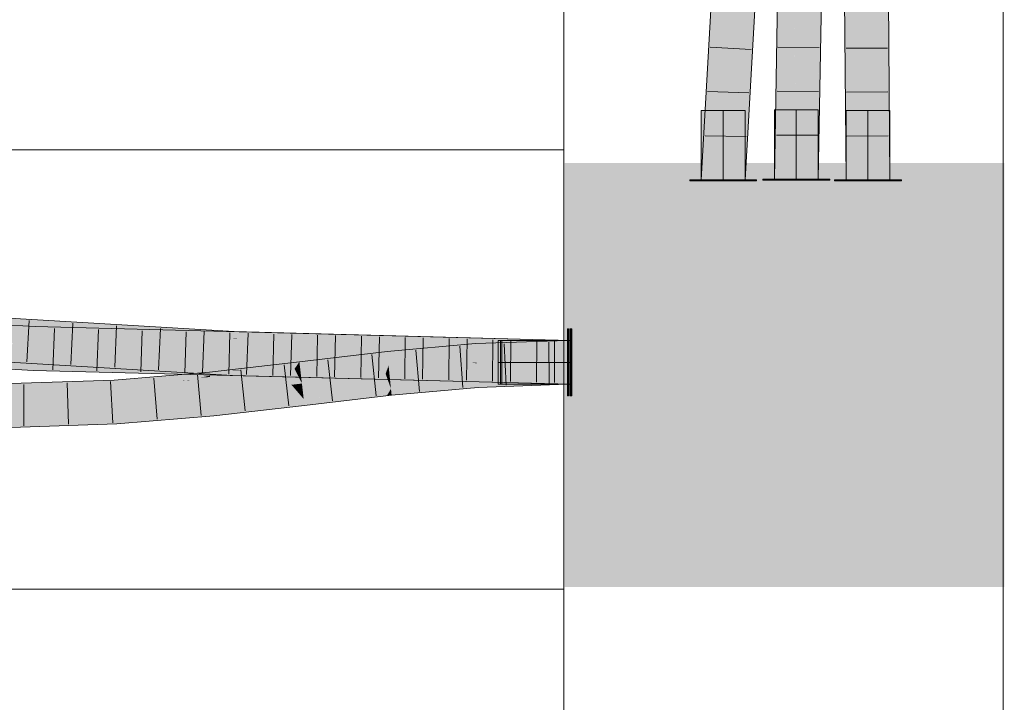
# Model space of a CAD drawing. Extents: x -720 to 300, y 62 to 1162.
# Tile 191 of 256: x 158.67 to 164.28, y 788.41 to 792.3. Entities that reach past the tile are written whole.
import ezdxf
from ezdxf.lldxf.tags import DXFTag

# ---------------------------------------------------------------- set-up
doc = ezdxf.new("R2010")
doc.units = 0
doc.layers.get('0').update_dxf_attribs({"lineweight": 13})
doc.layers.add('E_Detail_Linie_Text_Bem', color=7, linetype='Continuous', lineweight=13)
for name, color, linetype, lineweight, true_color in [('E_Leerrohr 25-A06G93Y08I', 7, 'Continuous', 9, 0xff8000), ('E_Leerrohr 25-Shading', 7, 'Continuous', 9, 0xff8000), ('E_Leerrohr 32-A06G93Y28I', 7, 'Continuous', 9, 0x00b300), ('E_Leerrohr 32-Shading', 7, 'Continuous', 9, 0x00b300), ('E_Leerrohr Umrandung-A06G93XW8I', 7, 'Continuous', 9, 0xffffff)]:
    doc.layers.add(name, color=color, linetype=linetype, lineweight=lineweight, true_color=true_color)
tags = doc.linetypes.add('STRICHPUNKT2-A06G93Y18I', pattern=[12.7, 6.35, -3.175, 0, -3.175]).pattern_tags.tags
tags[10:11] = [DXFTag(74, 4), DXFTag(75, 0), DXFTag(340, '0'), DXFTag(46, 0.0), DXFTag(50, 0.0), DXFTag(44, 0.0), DXFTag(45, 0.0)]
tags[8:9] = [DXFTag(74, 4), DXFTag(75, 0), DXFTag(340, '0'), DXFTag(46, 0.0), DXFTag(50, 0.0), DXFTag(44, 0.0), DXFTag(45, 0.0)]
tags[6:7] = [DXFTag(74, 4), DXFTag(75, 0), DXFTag(340, '0'), DXFTag(46, 0.0), DXFTag(50, 0.0), DXFTag(44, 0.0), DXFTag(45, 0.0)]
tags[4:5] = [DXFTag(74, 4), DXFTag(75, 0), DXFTag(340, '0'), DXFTag(46, 0.0), DXFTag(50, 0.0), DXFTag(44, 0.0), DXFTag(45, 0.0)]

# ---------------------------------------------------------------- blocks, each defined once
blk = doc.blocks.new('Shading-A06G93SL8I', base_point=(241.4847, 762.55))
at = {"layer": 'E_Leerrohr 25-Shading', "color": 43, "true_color": 0xd7ab7f}
for points in [[(163.3839, 793.753), (163.3547, 793.7526), (163.3899, 791.3849), (163.3746, 791.3849)], [(163.3867, 793.7531), (163.3839, 793.753), (163.3942, 791.3849), (163.3899, 791.3849)], [(163.3942, 791.3849), (163.3963, 791.3849), (163.3867, 793.744), (163.3892, 793.5701)], [(163.568, 793.7559), (163.588, 791.3849), (163.5906, 793.7563), (163.6246, 791.3849)], [(163.6246, 791.3849), (163.6046, 793.7565), (163.5906, 793.7563)], [(163.3892, 793.5701), (163.3963, 791.3849), (163.394, 793.2339), (163.4037, 791.3849)], [(163.394, 793.2339), (163.4037, 791.3849), (163.398, 792.958), (163.4112, 791.3849)], [(161.266, 790.454), (160.7626, 790.4089), (160.8913, 790.3837), (160.7664, 790.3726)], [(161.266, 790.454), (160.8913, 790.3837), (161.2668, 790.4413)], [(161.7892, 790.4721), (161.266, 790.454), (161.2668, 790.4413)], [(161.7892, 790.4721), (161.2668, 790.4413), (161.7892, 790.4355), (161.2683, 790.4175)], [(160.2633, 790.3505), (160.2675, 790.3141), (160.7626, 790.4089), (160.7664, 790.3726)], [(160.8913, 790.3837), (161.2683, 790.4175), (161.2668, 790.4413)], [(159.8482, 790.2888), (160.2362, 790.3105), (159.7515, 790.2919), (160.2633, 790.3505)], [(160.2633, 790.3505), (160.2362, 790.3105), (160.2675, 790.3141)], [(159.5954, 790.2788), (159.7524, 790.2834), (159.6707, 790.2852), (159.7521, 790.2861)], [(159.7521, 790.2861), (159.7515, 790.2919), (159.6707, 790.2852)], [(159.8482, 790.2888), (159.7515, 790.2919), (159.7521, 790.2861)], [(159.7524, 790.2834), (159.8482, 790.2888), (159.7521, 790.2861)], [(159.7524, 790.2834), (159.7535, 790.2715), (160.0784, 790.2978)], [(159.8482, 790.2888), (159.7524, 790.2834), (159.9157, 790.2906)], [(160.154, 790.3011), (160.0784, 790.2978), (159.7543, 790.2637), (159.7535, 790.2715)], [(159.7543, 790.2637), (159.7551, 790.2555), (160.154, 790.3011)], [(160.0917, 790.2989), (160.2362, 790.3105), (159.8828, 790.2897), (159.8482, 790.2888)], [(159.9157, 790.2906), (160.0784, 790.2978), (159.8828, 790.2897), (160.0917, 790.2989)], [(160.154, 790.3011), (160.2362, 790.3105), (160.0784, 790.2978)], [(159.2099, 790.2463), (158.6214, 790.2266), (159.2103, 790.2393), (158.6214, 790.2253)], [(159.211, 790.2267), (159.2103, 790.2393), (158.6214, 790.212), (158.6214, 790.2253)], [(159.3928, 790.2618), (159.2099, 790.2463), (159.6377, 790.2647), (159.2103, 790.2393)], [(159.7019, 790.2601), (159.7535, 790.2715), (159.211, 790.2267), (159.2103, 790.2393)], [(159.2114, 790.2203), (159.7019, 790.2601), (159.211, 790.2267)], [(159.2114, 790.2203), (159.5745, 790.2418), (159.7019, 790.2601), (159.644, 790.2472)], [(159.5745, 790.2418), (159.2114, 790.2203), (159.2118, 790.2138)], [(159.6364, 790.2455), (159.5745, 790.2418), (159.212, 790.2098), (159.2118, 790.2138)], [(159.6377, 790.2647), (159.5954, 790.2788), (159.3928, 790.2618)], [(159.5745, 790.2418), (159.6364, 790.2455), (159.644, 790.2472)], [(159.6377, 790.2647), (159.7535, 790.2715), (159.5954, 790.2788), (159.7524, 790.2834)], [(159.6364, 790.2455), (159.7551, 790.2555), (159.644, 790.2472), (159.7551, 790.2558)], [(159.7551, 790.2558), (159.7543, 790.2637), (159.644, 790.2472), (159.7019, 790.2601)], [(159.7543, 790.2637), (159.7535, 790.2715), (159.7019, 790.2601)], [(161.2792, 790.2411), (160.7845, 790.1967), (161.2794, 790.238), (160.7881, 790.1625)], [(161.2794, 790.238), (161.1954, 790.2251), (161.2796, 790.2346)], [(161.1954, 790.2251), (161.2814, 790.2045), (161.2796, 790.2346)], [(161.4073, 790.2455), (161.2792, 790.2411), (161.2794, 790.238)], [(161.7875, 790.2585), (161.7892, 790.2587), (161.2794, 790.238), (161.4073, 790.2455)], [(161.2796, 790.2346), (161.4041, 790.2405), (161.2794, 790.238), (161.2943, 790.2386)], [(161.2814, 790.2045), (161.7875, 790.2585), (161.2796, 790.2346)], [(161.7892, 790.2587), (161.2814, 790.2045), (161.7892, 790.2221)], [(161.4041, 790.2405), (161.7875, 790.2585), (161.2943, 790.2386)], [(159.2114, 790.2203), (158.6214, 790.2062), (159.2118, 790.2138), (158.6213, 790.2041)], [(159.2118, 790.2138), (158.6213, 790.2041), (159.212, 790.2098), (158.6213, 790.1961)], [(158.6213, 790.1961), (158.6213, 790.1899), (159.212, 790.2098)], [(159.2114, 790.2203), (159.211, 790.2267), (158.6214, 790.2062), (158.6214, 790.212)], [(160.7845, 790.1967), (160.2879, 790.1385), (160.7614, 790.1571), (160.2921, 790.1021)], [(160.7845, 790.1967), (160.7614, 790.1571), (160.7881, 790.1625)], [(161.1954, 790.2251), (160.7881, 790.1625), (161.2814, 790.2045), (160.7883, 790.1603)], [(159.7725, 790.0796), (159.7761, 790.0432), (160.2879, 790.1385), (160.2921, 790.1021)], [(160.7614, 790.1571), (160.7883, 790.1603), (160.7881, 790.1625)], [(159.2222, 790.0333), (159.2243, 789.9968), (159.7725, 790.0796), (159.7761, 790.0432)], [(158.8106, 790.0195), (158.6205, 790.0132), (158.8132, 789.983), (158.6203, 789.9766)], [(159.2222, 790.0333), (158.8106, 790.0195), (159.2243, 789.9968), (158.8132, 789.983)]]:
    blk.add_solid(points, dxfattribs=at)
at = {"layer": 'E_Leerrohr 25-Shading', "color": 31, "true_color": 0xfabd7f}
for points in [[(163.4112, 791.3849), (163.4996, 791.3849), (163.3913, 793.7531), (163.4797, 793.7545)], [(163.4963, 792.7165), (163.4797, 793.7545), (163.4996, 791.3849)], [(163.5103, 793.1904), (163.551, 791.3849), (163.568, 793.7559), (163.588, 791.3849)], [(163.5357, 791.3849), (163.4948, 793.3434), (163.5177, 791.3849), (163.4963, 792.7165)], [(163.551, 791.3849), (163.5103, 793.1904), (163.5357, 791.3849), (163.5093, 793.024)], [(163.5357, 791.3849), (163.5093, 793.024), (163.5076, 792.7297)], [(163.5177, 791.3849), (163.4963, 792.7165), (163.4996, 791.3849)], [(161.2719, 790.3598), (161.2683, 790.4175), (160.8913, 790.3837)], [(161.7892, 790.3471), (161.7892, 790.4355), (161.2719, 790.3598), (161.2683, 790.4175)], [(160.7664, 790.3726), (160.2675, 790.3141), (160.7709, 790.3287), (160.2678, 790.3116)], [(160.7664, 790.3726), (161.2719, 790.3598), (160.8913, 790.3837)], [(161.2386, 790.344), (160.7664, 790.3726), (160.7709, 790.329)], [(160.7664, 790.3726), (161.2386, 790.344), (161.2719, 790.3598), (161.2728, 790.3451)], [(160.7709, 790.3287), (161.2729, 790.3419), (160.7709, 790.329), (161.2386, 790.344)], [(160.7709, 790.3287), (160.7755, 790.2846), (161.2729, 790.3419), (161.2737, 790.3293)], [(161.2386, 790.344), (161.2729, 790.3419), (161.2728, 790.3451)], [(161.7892, 790.3471), (161.2719, 790.3598), (161.2729, 790.3419)], [(161.2729, 790.3419), (161.2737, 790.3293), (161.7892, 790.3471)], [(161.7892, 790.3471), (161.2737, 790.3293), (161.4073, 790.2455), (161.2787, 790.2487)], [(161.7892, 790.3471), (161.4073, 790.2455), (161.7892, 790.2587)], [(159.7558, 790.2485), (160.154, 790.3011), (159.7551, 790.2555)], [(159.7558, 790.2485), (160.2585, 790.2652), (160.154, 790.3011), (160.239, 790.3049)], [(160.239, 790.3049), (160.2362, 790.3105), (160.154, 790.3011)], [(160.2675, 790.3141), (160.2362, 790.3105), (160.2678, 790.3116)], [(160.2685, 790.3062), (160.2678, 790.3116), (160.239, 790.3049), (160.2362, 790.3105)], [(160.2731, 790.2657), (160.2685, 790.3062), (160.2585, 790.2652), (160.239, 790.3049)], [(160.7444, 790.3279), (160.2678, 790.3116), (160.2685, 790.3062)], [(160.7542, 790.2821), (160.7709, 790.3287), (160.2685, 790.3062), (160.7444, 790.3279)], [(160.7542, 790.2821), (160.2685, 790.3062), (160.2731, 790.2657)], [(160.7709, 790.3287), (160.7542, 790.2821), (160.7755, 790.2846)], [(161.2737, 790.3293), (160.7755, 790.2846), (161.2787, 790.2487), (160.7759, 790.2803)], [(159.6364, 790.2455), (159.212, 790.2098), (159.7638, 790.1675), (159.2171, 790.1216)], [(159.7551, 790.2555), (159.6364, 790.2455), (159.7558, 790.2485)], [(159.6364, 790.2455), (159.7638, 790.1675), (159.7558, 790.2485)], [(160.2777, 790.2263), (160.2585, 790.2652), (159.7638, 790.1675), (159.7558, 790.2485)], [(160.2585, 790.2652), (160.2777, 790.2263), (160.2731, 790.2657)], [(160.2731, 790.2657), (160.2777, 790.2263), (160.7542, 790.2821)], [(160.7729, 790.2293), (160.7542, 790.2821), (160.2784, 790.2206), (160.2777, 790.2263)], [(160.7755, 790.2846), (160.7542, 790.2821), (160.7759, 790.2803)], [(160.7759, 790.2803), (160.7542, 790.2821), (160.7812, 790.2295), (160.7729, 790.2293)], [(160.7729, 790.2293), (160.7845, 790.1967), (160.7812, 790.2295)], [(161.2787, 790.2487), (160.7759, 790.2803), (161.2792, 790.2411), (160.7812, 790.2295)], [(160.7812, 790.2295), (160.7845, 790.1967), (161.2792, 790.2411)], [(161.2787, 790.2487), (161.2792, 790.2411), (161.4073, 790.2455)], [(158.6213, 790.1899), (158.6209, 790.1016), (159.212, 790.2098), (159.2171, 790.1216)], [(160.2747, 790.1538), (160.2181, 790.2195), (159.7694, 790.111), (159.7638, 790.1675)], [(160.2777, 790.2263), (160.2181, 790.2195), (160.2784, 790.2206)], [(160.2784, 790.2206), (160.2181, 790.2195), (160.286, 790.1548), (160.2747, 790.1538)], [(160.7841, 790.1967), (160.7845, 790.1967), (160.2784, 790.2206), (160.7729, 790.2293)], [(160.7841, 790.1967), (160.2784, 790.2206), (160.286, 790.1548)], [(160.2879, 790.1385), (160.7841, 790.1967), (160.286, 790.1548)], [(159.2177, 790.1119), (159.2171, 790.1216), (158.6207, 790.067), (158.6208, 790.0865)], [(159.2171, 790.1216), (158.6209, 790.1016), (158.6208, 790.0865)], [(159.7638, 790.1675), (159.2171, 790.1216), (159.7639, 790.1668), (159.2177, 790.1119)], [(159.7639, 790.1668), (159.2177, 790.1119), (159.7694, 790.111), (159.2206, 790.0612)], [(160.2879, 790.1385), (160.2747, 790.1538), (159.7725, 790.0796), (159.7694, 790.111)], [(160.2747, 790.1538), (160.2879, 790.1385), (160.286, 790.1548)], [(159.2177, 790.1119), (158.6207, 790.067), (158.8106, 790.0195), (158.6205, 790.0132)], [(159.2177, 790.1119), (158.8106, 790.0195), (159.2206, 790.0612)], [(159.2206, 790.0612), (159.2222, 790.0333), (159.7694, 790.111), (159.7725, 790.0796)], [(158.8106, 790.0195), (159.2222, 790.0333), (159.2206, 790.0612)]]:
    blk.add_solid(points, dxfattribs=at)
at = {"layer": 'E_Leerrohr 25-Shading', "color": 31, "true_color": 0xecb67f}
for points in [[(162.6749, 791.7789), (162.5499, 791.7789), (162.6749, 791.3849), (162.5499, 791.3849)], [(162.7999, 791.7789), (162.6749, 791.7789), (162.7999, 791.3849), (162.6749, 791.3849)], [(163.0916, 791.7833), (162.9666, 791.7833), (163.0916, 791.3893), (162.9666, 791.3893)], [(163.1506, 791.7833), (163.0916, 791.7833), (163.1521, 791.3893), (163.0916, 791.3893)], [(163.1521, 791.3893), (163.2061, 791.3893), (163.1506, 791.7833), (163.2031, 791.7833)], [(163.2061, 791.3893), (163.2166, 791.3893), (163.2031, 791.7833), (163.2166, 791.7833)], [(163.4371, 791.7789), (163.3746, 791.7789), (163.4269, 791.3849), (163.3746, 791.3849)], [(163.4486, 791.3849), (163.4579, 791.7789), (163.4269, 791.3849), (163.4371, 791.7789)], [(163.4486, 791.3849), (163.474, 791.3849), (163.4579, 791.7789), (163.4806, 791.7789)], [(163.474, 791.3849), (163.4996, 791.3849), (163.4806, 791.7789), (163.4996, 791.7789)], [(163.5102, 791.3849), (163.5074, 791.7789), (163.4996, 791.3849), (163.5019, 791.7789)], [(163.5019, 791.7789), (163.4996, 791.7789), (163.4996, 791.3849)], [(163.5207, 791.3849), (163.5169, 791.7789), (163.5102, 791.3849), (163.5074, 791.7789)], [(163.5207, 791.3849), (163.5297, 791.3849), (163.5169, 791.7789), (163.5255, 791.7789)], [(163.5297, 791.3849), (163.6246, 791.3849), (163.5255, 791.7789), (163.6246, 791.7789)], [(162.564, 791.3849), (162.4849, 791.3849), (162.5643, 791.3788), (162.4849, 791.3788)], [(162.6165, 791.3788), (162.6164, 791.3849), (162.5643, 791.3788), (162.564, 791.3849)], [(162.6749, 791.3788), (162.6749, 791.3849), (162.6165, 791.3788), (162.6164, 791.3849)], [(162.6992, 791.3849), (162.6749, 791.3849), (162.6992, 791.3788), (162.6749, 791.3788)], [(162.6992, 791.3788), (162.7074, 791.3788), (162.6992, 791.3849), (162.7074, 791.3849)], [(162.7074, 791.3788), (162.8649, 791.3788), (162.7074, 791.3849), (162.8649, 791.3849)], [(163.0916, 791.3893), (162.9017, 791.3893), (163.0916, 791.3832), (162.9017, 791.3832)], [(163.1241, 791.3893), (163.0916, 791.3893), (163.1241, 791.3832), (163.0916, 791.3832)], [(163.1981, 791.3832), (163.1981, 791.3893), (163.1241, 791.3832), (163.1241, 791.3893)], [(163.1981, 791.3832), (163.2521, 791.3832), (163.1981, 791.3893), (163.2521, 791.3893)], [(163.2521, 791.3893), (163.2521, 791.3832), (163.2781, 791.3893), (163.2782, 791.3832)], [(163.2782, 791.3832), (163.2816, 791.3832), (163.2781, 791.3893), (163.2816, 791.3893)], [(163.316, 791.3849), (163.3096, 791.3849), (163.3158, 791.3788), (163.3096, 791.3788)], [(163.3158, 791.3788), (163.3304, 791.3788), (163.316, 791.3849), (163.3306, 791.3849)], [(163.3304, 791.3788), (163.3375, 791.3788), (163.3306, 791.3849), (163.3377, 791.3849)], [(163.3375, 791.3788), (163.363, 791.3788), (163.3377, 791.3849), (163.3631, 791.3849)], [(163.3631, 791.3849), (163.363, 791.3788), (163.3886, 791.3849), (163.3886, 791.3788)], [(163.3886, 791.3788), (163.4005, 791.3788), (163.3886, 791.3849), (163.4006, 791.3849)], [(163.4996, 791.3788), (163.4996, 791.3849), (163.4005, 791.3788), (163.4006, 791.3849)], [(163.5406, 791.3849), (163.4996, 791.3849), (163.5406, 791.3788), (163.4996, 791.3788)], [(163.5406, 791.3849), (163.5406, 791.3788), (163.5561, 791.3849), (163.5562, 791.3788)], [(163.5562, 791.3788), (163.5667, 791.3788), (163.5561, 791.3849), (163.5667, 791.3849)], [(163.5667, 791.3849), (163.5667, 791.3788), (163.5757, 791.3849), (163.5758, 791.3788)], [(163.5758, 791.3788), (163.6896, 791.3788), (163.5757, 791.3849), (163.6896, 791.3849)], [(161.7952, 790.5371), (161.7892, 790.5371), (161.7952, 790.3796), (161.7892, 790.3796)], [(161.8088, 790.5371), (161.8028, 790.5371), (161.8088, 790.3796), (161.8028, 790.3796)], [(161.8148, 790.5371), (161.8088, 790.5371), (161.8148, 790.3796), (161.8088, 790.3796)], [(161.3952, 790.4721), (161.3952, 790.3471), (161.7892, 790.4721), (161.7892, 790.3471)], [(161.4088, 790.4721), (161.4088, 790.3471), (161.8028, 790.4721), (161.8028, 790.3471)], [(161.4148, 790.4721), (161.4148, 790.3471), (161.8088, 790.4721), (161.8088, 790.3471)], [(161.3952, 790.3471), (161.3952, 790.2221), (161.7892, 790.3471), (161.7892, 790.2221)], [(161.4088, 790.3471), (161.4088, 790.2221), (161.8028, 790.3471), (161.8028, 790.2221)], [(161.4148, 790.3471), (161.4148, 790.2221), (161.8088, 790.3471), (161.8088, 790.2221)], [(161.7892, 790.3796), (161.7892, 790.3471), (161.7952, 790.3796), (161.7952, 790.3471)], [(161.7952, 790.3471), (161.7892, 790.3471), (161.7952, 790.3012), (161.7892, 790.3011)], [(161.8028, 790.3796), (161.8028, 790.3471), (161.8088, 790.3796), (161.8088, 790.3471)], [(161.8088, 790.3471), (161.8028, 790.3471), (161.8088, 790.3014), (161.8028, 790.3013)], [(161.8088, 790.3796), (161.8088, 790.3471), (161.8148, 790.3796), (161.8148, 790.3471)], [(161.8148, 790.3471), (161.8088, 790.3471), (161.8148, 790.3015), (161.8088, 790.3014)], [(161.7892, 790.3011), (161.7892, 790.1571), (161.7952, 790.3012), (161.7952, 790.1571)], [(161.8028, 790.3013), (161.8028, 790.1571), (161.8088, 790.3014), (161.8088, 790.1571)], [(161.8088, 790.3014), (161.8088, 790.1571), (161.8148, 790.3015), (161.8148, 790.1571)]]:
    blk.add_solid(points, dxfattribs=at)
at = {"layer": 'E_Leerrohr 32-Shading', "color": 83, "true_color": 0x7fbd7f}
for points in [[(163.0311, 793.0203), (163.0028, 792.6313), (163.0033, 791.3893), (162.9666, 791.3893)], [(163.2094, 792.7184), (163.2149, 791.7142), (163.2266, 793.015), (163.2152, 791.7444)], [(163.2166, 791.3893), (163.2289, 793.0149), (163.2149, 791.7142)], [(163.2166, 791.3893), (163.2346, 792.4405), (163.2289, 793.0149), (163.2402, 793.0146)], [(162.6372, 792.8976), (162.5499, 791.3849), (162.6736, 792.894), (162.6383, 792.2826)], [(162.8495, 792.8762), (162.7766, 791.6138), (162.8859, 792.8726), (162.8649, 792.5098)], [(163.1844, 791.3893), (163.2149, 791.7142), (163.1948, 792.2176), (163.2094, 792.7184)], [(163.1948, 792.2176), (163.2085, 792.686), (163.1966, 792.3619), (163.2022, 792.6862)], [(163.2236, 792.6855), (163.2152, 791.7444), (163.2254, 792.6855)], [(162.9666, 791.3893), (163.0028, 792.6313), (162.9824, 792.3102), (162.9852, 792.3882)], [(162.7766, 791.6138), (162.7633, 791.3849), (162.8649, 792.5098), (162.7999, 791.3849)], [(163.1948, 792.2176), (163.1966, 792.3619), (163.1933, 792.1641)], [(162.5499, 791.3849), (162.5866, 791.3849), (162.6383, 792.2826)], [(163.1844, 791.3893), (163.1948, 792.2176), (163.18, 791.3893), (163.1933, 792.1641)], [(163.2149, 791.7142), (163.1844, 791.3893), (163.2114, 791.3893)], [(163.2166, 791.3893), (163.2149, 791.7142), (163.2114, 791.3893)], [(158.7583, 790.5137), (158.7598, 790.5502), (158.5789, 790.5245), (158.3721, 790.5736)], [(159.8911, 790.4858), (159.6443, 790.5371), (158.5886, 790.5633), (158.3817, 790.6122)], [(160.6551, 790.4766), (159.272, 790.5371), (158.7583, 790.5137), (158.7598, 790.5502)], [(160.6551, 790.4766), (158.7583, 790.5137), (160.7211, 790.4634)], [(161.8088, 790.4355), (161.8088, 790.4721), (160.18, 790.4974), (159.272, 790.5371)], [(159.8927, 790.5223), (159.6443, 790.5371), (159.8922, 790.5119)], [(159.6443, 790.5371), (159.8911, 790.4858), (159.8922, 790.5119)], [(160.6524, 790.4778), (159.8922, 790.5119), (160.7212, 790.4639), (159.8911, 790.4858)], [(161.3728, 790.4521), (161.8028, 790.4721), (159.8922, 790.5119), (159.8927, 790.5223)], [(161.3728, 790.4521), (159.8922, 790.5119), (160.2578, 790.4955)], [(158.7507, 790.3361), (155.8961, 790.4721), (156.1807, 790.455)], [(158.7507, 790.3361), (158.7508, 790.337), (155.8961, 790.4721), (157.9748, 790.3837)], [(156.1807, 790.455), (158.0456, 790.3428), (158.7507, 790.3361), (158.7499, 790.3159)], [(161.8088, 790.4355), (160.18, 790.4974), (161.7972, 790.4358)], [(160.18, 790.4974), (161.2927, 790.4487), (161.7972, 790.4358)], [(161.2998, 790.4487), (161.3728, 790.4521), (160.2578, 790.4955)], [(161.2998, 790.4487), (160.6524, 790.4778), (160.7212, 790.4639)], [(161.2927, 790.4487), (160.6551, 790.4766), (160.7211, 790.4634)], [(161.8028, 790.4355), (161.8028, 790.4721), (161.7947, 790.4357), (161.3728, 790.4521)], [(158.0478, 790.3817), (159.8836, 790.3091), (158.0489, 790.4019), (159.2407, 790.3474)], [(159.2407, 790.3474), (158.6297, 790.3837), (158.0489, 790.4019), (158.0493, 790.4081)], [(161.3728, 790.4521), (161.2998, 790.4487), (161.7947, 790.4357)], [(158.0456, 790.3428), (158.7492, 790.3005), (158.7499, 790.3159)], [(159.8835, 790.3069), (159.8836, 790.3091), (158.3071, 790.3663), (158.0478, 790.3817)], [(158.3071, 790.3663), (158.6864, 790.3437), (159.8835, 790.3069), (159.8833, 790.3033)], [(158.6864, 790.3437), (159.882, 790.2726), (159.8833, 790.3033)], [(158.7495, 790.3079), (158.7492, 790.3005), (159.6215, 790.3036), (161.8088, 790.2221)], [(158.7499, 790.3159), (158.7495, 790.3079), (159.4611, 790.3096), (159.6215, 790.3036)], [(159.4611, 790.3096), (158.7507, 790.3361), (158.7499, 790.3159)], [(158.8605, 790.3342), (158.7508, 790.337), (158.7507, 790.3361)], [(158.7507, 790.3361), (159.787, 790.3105), (158.8605, 790.3342)], [(158.7507, 790.3361), (159.4611, 790.3096), (159.787, 790.3105), (159.8948, 790.3058)], [(159.8948, 790.3058), (159.4611, 790.3096), (159.9844, 790.3019), (159.6215, 790.3036)], [(159.6215, 790.3036), (161.8088, 790.2221), (159.9844, 790.3019)], [(160.0107, 790.3048), (159.787, 790.3105), (159.8948, 790.3058)], [(159.8833, 790.3013), (159.882, 790.2726), (160.0069, 790.3027), (161.8028, 790.2221)], [(160.0069, 790.3027), (159.9213, 790.3065), (159.8833, 790.3033), (159.8835, 790.3069)], [(159.8833, 790.3033), (159.8833, 790.3013), (159.9383, 790.303)], [(159.8833, 790.3013), (160.0069, 790.3027), (159.9383, 790.303)], [(160.0196, 790.3056), (159.8836, 790.3091), (159.9213, 790.3065), (159.8835, 790.3082)], [(159.9213, 790.3065), (159.8835, 790.3082), (159.8835, 790.3069)], [(159.8948, 790.3058), (159.9844, 790.3019), (160.0107, 790.3048), (160.1562, 790.3011)], [(159.9213, 790.3065), (160.0069, 790.3027), (160.0196, 790.3056), (160.1627, 790.3018)], [(159.9844, 790.3019), (161.8088, 790.2221), (160.1562, 790.3011), (161.8088, 790.2587)], [(160.0069, 790.3027), (161.8028, 790.2221), (160.1627, 790.3018), (161.8028, 790.2587)]]:
    blk.add_solid(points, dxfattribs=at)
at = {"layer": 'E_Leerrohr 32-Shading', "color": 83, "true_color": 0x7fd57f}
for points in [[(163.0311, 793.0203), (163.0033, 791.3893), (163.072, 793.0192), (163.0916, 791.3893)], [(163.1458, 791.3893), (163.1609, 792.6653), (163.1138, 792.6897), (163.1217, 792.9982)], [(162.7004, 792.8912), (162.6736, 792.894), (162.6749, 791.3849), (162.6383, 792.2826)], [(162.6749, 791.3849), (162.7399, 792.511), (162.7004, 792.8912), (162.7463, 792.8867)], [(162.7615, 792.8851), (162.7399, 792.511), (162.8495, 792.8762), (162.7766, 791.6138)], [(163.076, 792.6907), (163.0916, 791.3893), (163.0981, 792.6901)], [(163.0981, 792.6901), (163.0916, 791.3893), (163.1138, 792.6897)], [(163.1458, 791.3893), (163.1138, 792.6897), (163.0916, 791.3893)], [(163.18, 791.3893), (163.1902, 792.4164), (163.1458, 791.3893), (163.1609, 792.6653)], [(162.7399, 792.511), (162.6749, 791.3849), (162.7766, 791.6138), (162.7633, 791.3849)], [(163.1902, 792.4164), (163.18, 791.3893), (163.1933, 792.1641)], [(163.1966, 792.3619), (163.1902, 792.4164), (163.1933, 792.1641)], [(162.6383, 792.2826), (162.5866, 791.3849), (162.6749, 791.3849)], [(158.6226, 790.4183), (158.7545, 790.4254), (155.8477, 790.5117), (155.8531, 790.5999)], [(158.7545, 790.4254), (158.7583, 790.5137), (158.6467, 790.4319), (158.5789, 790.5245)], [(158.625, 790.5135), (159.8911, 790.4858), (158.5886, 790.5633)], [(158.6563, 790.4707), (159.6408, 790.4121), (158.625, 790.5135), (159.754, 790.4454)], [(158.625, 790.5135), (158.7579, 790.5055), (159.8911, 790.4858), (159.8868, 790.4845)], [(159.2712, 790.4121), (160.0552, 790.4263), (158.7545, 790.4254), (158.7583, 790.5137)], [(158.7583, 790.5137), (160.0552, 790.4263), (160.7211, 790.4634), (160.7422, 790.4388)], [(158.6563, 790.4707), (158.6301, 790.4514), (159.6408, 790.4121), (159.48, 790.4149)], [(158.7579, 790.5055), (159.754, 790.4454), (159.8868, 790.4845)], [(159.754, 790.4454), (159.889, 790.4373), (159.8868, 790.4845), (159.891, 790.4844)], [(159.891, 790.4844), (159.8911, 790.4858), (159.8868, 790.4845)], [(159.891, 790.4844), (159.889, 790.4373), (160.7093, 790.4636)], [(159.889, 790.4373), (160.0611, 790.4257), (160.7212, 790.4639), (160.743, 790.4384)], [(159.8911, 790.4858), (159.891, 790.4844), (159.9241, 790.4836)], [(160.7212, 790.4639), (159.8911, 790.4858), (160.7093, 790.4636), (159.9241, 790.4836)], [(160.7422, 790.4388), (161.2927, 790.4487), (160.7211, 790.4634)], [(160.743, 790.4384), (161.2998, 790.4487), (160.7212, 790.4639)], [(158.7522, 790.3701), (158.7541, 790.416), (157.9748, 790.3837), (158.6226, 790.4183)], [(158.0511, 790.4398), (158.6297, 790.3837), (159.4796, 790.4149), (159.8873, 790.3975)], [(158.6301, 790.4514), (158.6014, 790.4302), (159.48, 790.4149)], [(158.7541, 790.416), (158.7545, 790.4254), (158.6226, 790.4183)], [(158.7522, 790.3701), (161.8088, 790.3471), (158.7541, 790.416), (159.2712, 790.4121)], [(159.2712, 790.4121), (158.7545, 790.4254), (158.7541, 790.416)], [(161.8088, 790.4355), (161.2927, 790.4487), (161.8088, 790.3471), (159.2712, 790.4121)], [(159.8873, 790.3975), (159.6408, 790.4121), (159.4796, 790.4149)], [(159.8884, 790.4225), (159.889, 790.4373), (159.6408, 790.4121), (159.754, 790.4454)], [(159.6408, 790.4121), (159.8873, 790.3975), (159.8884, 790.4225)], [(161.8028, 790.4355), (161.2998, 790.4487), (159.8873, 790.3975), (159.8884, 790.4225)], [(161.8028, 790.4355), (159.8873, 790.3975), (161.8028, 790.3471)], [(159.8884, 790.4225), (160.0611, 790.4257), (159.889, 790.4373)], [(157.9748, 790.3837), (158.7508, 790.337), (158.7522, 790.3701)], [(159.8873, 790.3975), (158.6297, 790.3837), (159.8858, 790.3619)], [(159.8858, 790.3619), (158.6297, 790.3837), (159.8849, 790.3394), (159.2407, 790.3474)], [(158.7522, 790.3701), (158.7508, 790.337), (159.4688, 790.337), (158.8605, 790.3342)], [(158.7522, 790.3701), (159.4688, 790.337), (158.9993, 790.3682)], [(158.8605, 790.3342), (159.787, 790.3105), (161.7805, 790.3474), (161.8088, 790.3471)], [(159.4688, 790.337), (161.7805, 790.3474), (158.9993, 790.3682)], [(159.2407, 790.3474), (159.8836, 790.3091), (159.8849, 790.3394)], [(159.8849, 790.3394), (159.8837, 790.3115), (161.783, 790.3473), (161.8028, 790.3471)], [(159.8858, 790.3619), (159.8849, 790.3394), (161.783, 790.3473)], [(161.8028, 790.3471), (159.8873, 790.3975), (159.8858, 790.3619)], [(161.8088, 790.2587), (161.8088, 790.3471), (160.0107, 790.3048), (160.7191, 790.3274)], [(161.8028, 790.2587), (161.8028, 790.3471), (160.0196, 790.3056), (160.667, 790.326)], [(160.7191, 790.3274), (159.787, 790.3105), (160.0107, 790.3048)], [(160.667, 790.326), (159.8837, 790.3115), (160.0196, 790.3056), (159.8836, 790.3091)]]:
    blk.add_solid(points, dxfattribs=at)
blk = doc.blocks.new('Referenz-A06G93Y48I')
at = {"layer": 'E_Detail_Linie_Text_Bem', "linetype": 'Continuous', "ltscale": 0.13}
for p, q in [((164.2693, 811.4866), (164.2693, 762.3064)), ((161.7693, 790.5064), (161.7693, 802.3064)), ((127.6693, 791.5564), (161.7693, 791.5564)), ((161.7693, 791.5564), (161.7693, 789.0564)), ((161.7693, 790.3064), (161.7693, 790.5064)), ((161.7693, 762.3064), (161.7693, 790.3064)), ((161.7693, 789.0564), (133.7693, 789.0564))]:
    blk.add_line(p, q, dxfattribs=at)
at = {"layer": 'E_Leerrohr 25-A06G93Y08I', "linetype": 'Continuous', "ltscale": 0.13}
for p, q in [((163.3746, 791.3849), (163.3547, 793.7526)), ((163.6246, 791.3849), (163.6047, 793.7565)), ((163.6108, 792.1354), (163.3758, 792.1343)), ((163.6129, 791.8852), (163.3779, 791.8845)), ((162.5499, 791.7789), (162.5499, 791.3849)), ((162.6232, 791.7789), (162.5499, 791.7789)), ((162.7267, 791.7789), (162.6232, 791.7789)), ((162.7999, 791.7789), (162.7267, 791.7789)), ((162.7999, 791.3849), (162.7999, 791.7789)), ((162.9667, 791.7833), (162.9667, 791.3893)), ((163.0399, 791.7833), (162.9667, 791.7833)), ((163.1434, 791.7833), (163.0399, 791.7833)), ((163.2167, 791.7833), (163.1434, 791.7833)), ((163.2167, 791.3893), (163.2167, 791.7833)), ((163.3746, 791.7789), (163.3746, 791.3849)), ((163.4478, 791.7789), (163.3746, 791.7789)), ((163.5514, 791.7789), (163.4478, 791.7789)), ((163.6246, 791.7789), (163.5514, 791.7789)), ((163.6246, 791.3849), (163.6246, 791.7789)), ((163.615, 791.6351), (163.38, 791.6347)), ((162.4849, 791.3849), (162.4849, 791.3789)), ((162.5962, 791.3849), (162.4849, 791.3849)), ((162.5962, 791.3789), (162.4849, 791.3789)), ((162.6232, 791.3849), (162.5499, 791.3849)), ((162.7536, 791.3849), (162.5962, 791.3849)), ((162.7536, 791.3789), (162.5962, 791.3789)), ((162.7267, 791.3849), (162.6232, 791.3849)), ((162.7999, 791.3849), (162.7267, 791.3849)), ((162.8649, 791.3849), (162.7536, 791.3849)), ((162.8649, 791.3789), (162.7536, 791.3789)), ((162.8649, 791.3789), (162.8649, 791.3849)), ((162.9017, 791.3893), (162.9017, 791.3833)), ((163.013, 791.3893), (162.9017, 791.3893)), ((163.013, 791.3833), (162.9017, 791.3833)), ((163.0399, 791.3893), (162.9667, 791.3893)), ((163.1704, 791.3893), (163.013, 791.3893)), ((163.1704, 791.3833), (163.013, 791.3833)), ((163.1434, 791.3893), (163.0399, 791.3893)), ((163.2167, 791.3893), (163.1434, 791.3893)), ((163.2817, 791.3893), (163.1704, 791.3893)), ((163.2817, 791.3833), (163.1704, 791.3833)), ((163.2817, 791.3833), (163.2817, 791.3893)), ((163.3096, 791.3849), (163.3096, 791.3789)), ((163.4209, 791.3849), (163.3096, 791.3849)), ((163.4209, 791.3789), (163.3096, 791.3789)), ((163.4478, 791.3849), (163.3746, 791.3849)), ((163.6246, 791.3849), (163.3746, 791.3849)), ((163.5783, 791.3849), (163.4209, 791.3849)), ((163.5783, 791.3789), (163.4209, 791.3789)), ((163.5514, 791.3849), (163.4478, 791.3849)), ((163.6246, 791.3849), (163.5514, 791.3849)), ((163.6896, 791.3849), (163.5783, 791.3849)), ((163.6896, 791.3789), (163.5783, 791.3789)), ((163.6896, 791.3789), (163.6896, 791.3849)), ((161.7952, 790.5371), (161.7892, 790.5371)), ((161.7892, 790.5371), (161.7892, 790.4258)), ((161.7952, 790.5371), (161.7952, 790.4258)), ((161.8088, 790.5371), (161.8028, 790.5371)), ((161.8028, 790.5371), (161.8028, 790.4258)), ((161.8088, 790.5371), (161.8088, 790.4258)), ((161.8148, 790.5371), (161.8088, 790.5371)), ((161.8088, 790.5371), (161.8088, 790.4258)), ((161.8148, 790.5371), (161.8148, 790.4258)), ((160.7626, 790.409), (161.266, 790.4541)), ((161.266, 790.4541), (161.7892, 790.4721)), ((161.7892, 790.4721), (161.3952, 790.4721)), ((161.3952, 790.4721), (161.3952, 790.3989)), ((161.8028, 790.4721), (161.4088, 790.4721)), ((161.4088, 790.4721), (161.4088, 790.3989)), ((161.8088, 790.4721), (161.4148, 790.4721)), ((161.4148, 790.4721), (161.4148, 790.3989)), ((161.6857, 790.226), (161.6828, 790.461)), ((161.7892, 790.4721), (161.7892, 790.3989)), ((161.7892, 790.2221), (161.7892, 790.4721)), ((161.8028, 790.4721), (161.8028, 790.3989)), ((161.8088, 790.4721), (161.8088, 790.3989)), ((160.2633, 790.3505), (160.7626, 790.409)), ((160.9464, 790.182), (160.9253, 790.416)), ((161.1929, 790.2041), (161.1767, 790.4386)), ((161.3952, 790.3989), (161.3952, 790.2954)), ((161.4088, 790.3989), (161.4088, 790.2954)), ((161.4148, 790.3989), (161.4148, 790.2954)), ((161.4394, 790.2175), (161.4294, 790.4523)), ((161.7892, 790.4258), (161.7892, 790.2684)), ((161.7892, 790.3989), (161.7892, 790.2954)), ((161.7952, 790.4258), (161.7952, 790.2684)), ((161.8028, 790.4258), (161.8028, 790.2684)), ((161.8028, 790.3989), (161.8028, 790.2954)), ((161.8088, 790.4258), (161.8088, 790.2684)), ((161.8088, 790.4258), (161.8088, 790.2684)), ((161.8088, 790.3989), (161.8088, 790.2954)), ((161.8148, 790.4258), (161.8148, 790.2684)), ((159.7515, 790.2919), (160.2633, 790.3505)), ((160.4518, 790.1284), (160.4257, 790.362)), ((160.6994, 790.1574), (160.6747, 790.3911)), ((159.2099, 790.2464), (159.7515, 790.2919)), ((159.9543, 790.0711), (159.9298, 790.3048)), ((160.2036, 790.0996), (160.1773, 790.3331)), ((161.3952, 790.2954), (161.3952, 790.2221)), ((161.4088, 790.2954), (161.4088, 790.2221)), ((161.4148, 790.2954), (161.4148, 790.2221)), ((161.7892, 790.2954), (161.7892, 790.2221)), ((161.8028, 790.2954), (161.8028, 790.2221)), ((161.8088, 790.2954), (161.8088, 790.2221)), ((158.6214, 790.2266), (159.2099, 790.2464)), ((158.9488, 789.995), (158.9419, 790.2299)), ((159.2017, 790.0035), (159.1887, 790.2382)), ((159.4531, 790.0235), (159.4356, 790.2579)), ((159.7044, 790.0446), (159.6825, 790.2786)), ((161.7892, 790.2684), (161.7892, 790.1571)), ((161.7952, 790.2684), (161.7952, 790.1571)), ((161.8028, 790.2684), (161.8028, 790.1571)), ((161.8088, 790.2684), (161.8088, 790.1571)), ((161.8088, 790.2684), (161.8088, 790.1571)), ((161.8148, 790.2684), (161.8148, 790.1571)), ((158.6958, 789.9866), (158.6951, 790.2216)), ((160.7883, 790.1603), (161.2814, 790.2045)), ((161.2814, 790.2045), (161.7892, 790.2221)), ((161.3952, 790.2221), (161.7892, 790.2221)), ((161.4088, 790.2221), (161.8028, 790.2221)), ((161.4148, 790.2221), (161.8088, 790.2221)), ((160.2921, 790.1021), (160.7883, 790.1603)), ((161.7892, 790.1571), (161.7952, 790.1571)), ((161.8028, 790.1571), (161.8088, 790.1571)), ((161.8088, 790.1571), (161.8148, 790.1571)), ((159.7761, 790.0432), (160.2921, 790.1021)), ((159.2243, 789.9968), (159.7761, 790.0432)), ((158.6203, 789.9766), (159.2243, 789.9968))]:
    blk.add_line(p, q, dxfattribs=at)
at = {"layer": 'E_Leerrohr 25-A06G93Y08I', "linetype": 'STRICHPUNKT2-A06G93Y18I', "lineweight": 5, "ltscale": 0.13}
for p, q in [((162.6749, 791.3849), (162.6749, 791.7789)), ((163.0917, 791.3893), (163.0917, 791.7833)), ((163.4996, 791.3849), (163.4996, 791.7789)), ((161.7892, 790.3471), (161.3952, 790.3471)), ((161.8028, 790.3471), (161.4088, 790.3471)), ((161.8088, 790.3471), (161.4148, 790.3471))]:
    blk.add_line(p, q, dxfattribs=at)
at = {"layer": 'E_Leerrohr 32-A06G93Y28I', "linetype": 'Continuous', "ltscale": 0.13}
for p, q in [((162.9667, 791.3893), (162.9945, 793.0213)), ((163.2167, 791.3893), (163.2444, 793.0145)), ((162.5499, 791.3849), (162.6372, 792.8976)), ((162.7999, 791.3849), (162.8859, 792.8726)), ((162.8355, 792.1277), (162.6008, 792.1395)), ((163.2219, 792.1377), (162.987, 792.1406)), ((162.8212, 791.8801), (162.5863, 791.888)), ((163.2177, 791.8882), (162.9827, 791.8902)), ((162.8068, 791.6325), (162.5719, 791.6364)), ((163.2134, 791.6387), (162.9784, 791.6397)), ((162.7999, 791.3849), (162.5499, 791.3849)), ((163.2167, 791.3893), (162.9667, 791.3893)), ((155.8608, 790.7247), (158.7598, 790.5503)), ((158.0623, 790.6313), (159.8926, 790.5224)), ((158.7124, 790.3497), (158.7247, 790.5843)), ((158.9622, 790.3348), (158.974, 790.5695)), ((158.7598, 790.5503), (161.8088, 790.4721)), ((158.8601, 790.3051), (158.8697, 790.5399)), ((159.1104, 790.2987), (159.1192, 790.5336)), ((159.212, 790.3199), (159.2233, 790.5547)), ((159.3607, 790.2923), (159.3687, 790.5272)), ((159.4618, 790.3051), (159.4726, 790.5398)), ((159.611, 790.2859), (159.6182, 790.5208)), ((159.7116, 790.2902), (159.7219, 790.525)), ((159.8614, 790.2795), (159.8677, 790.5144)), ((159.8926, 790.5224), (161.8028, 790.4721)), ((159.9616, 790.278), (159.9712, 790.5128)), ((155.8455, 790.4752), (158.7492, 790.3005)), ((160.1117, 790.2731), (160.1172, 790.508)), ((160.2122, 790.2714), (160.2205, 790.5062)), ((160.362, 790.2667), (160.3667, 790.5016)), ((160.4628, 790.2648), (160.4697, 790.4997)), ((160.6123, 790.2602), (160.6162, 790.4952)), ((160.7133, 790.2582), (160.719, 790.4932)), ((160.8627, 790.2538), (160.8657, 790.4888)), ((160.9639, 790.2516), (160.9683, 790.4866)), ((161.113, 790.2474), (161.1153, 790.4824)), ((161.2145, 790.2451), (161.2175, 790.48)), ((161.3633, 790.241), (161.3648, 790.476)), ((161.465, 790.2385), (161.4668, 790.4735)), ((161.6136, 790.2346), (161.6143, 790.4696)), ((161.7156, 790.2319), (161.7161, 790.4669)), ((161.8028, 790.2221), (161.8028, 790.4721)), ((161.8088, 790.2221), (161.8088, 790.4721)), ((158.0478, 790.3817), (159.882, 790.2726)), ((158.7492, 790.3005), (161.8088, 790.2221)), ((159.882, 790.2726), (161.8028, 790.2221))]:
    blk.add_line(p, q, dxfattribs=at)
at = {"layer": 'E_Leerrohr Umrandung-A06G93XW8I', "color": 1, "linetype": 'Continuous', "ltscale": 0.13, "true_color": 0xff0000}
blk.add_solid([(161.7723, 789.0699), (161.7723, 791.4811), (164.2754, 789.0699), (164.2754, 791.4811)], dxfattribs=at)

msp = doc.modelspace()

# ---------------------------------------------------------------- block references
at = {"color": 8, "lineweight": 25, "ltscale": 0.25, "true_color": 0x808080}
msp.add_blockref('Referenz-A06G93Y48I', (0, 0), dxfattribs=at)
msp.add_blockref('Shading-A06G93SL8I', (241.4847, 762.55))

doc.saveas('drawing.dxf')
